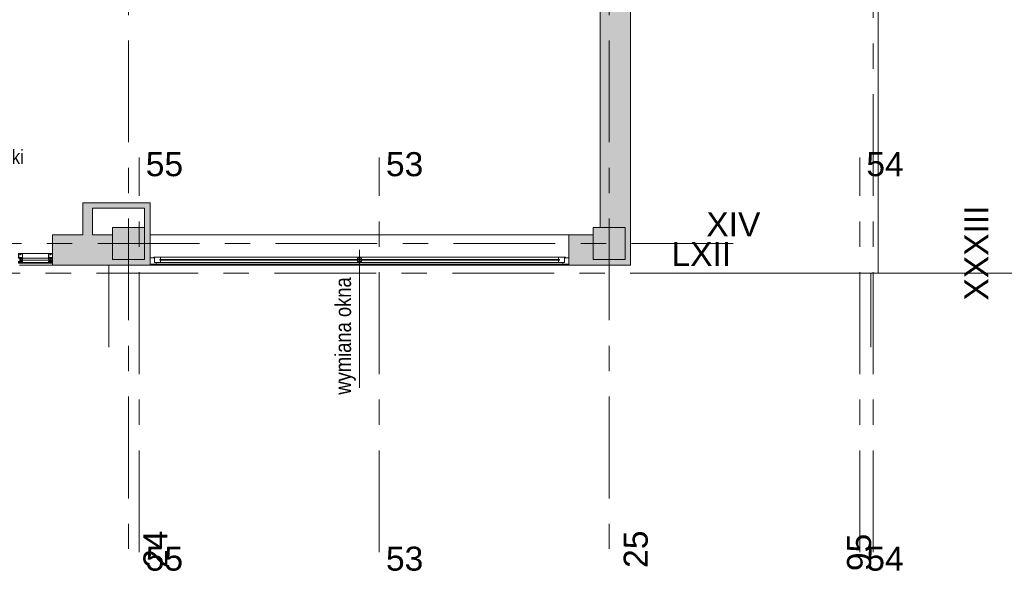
# Model space of a CAD drawing. Header units: centimetres. Extents: x -8590 to 14779, y -8842 to 3760.
# Tile 19 of 28: x 12786 to 14016, y -1 to 688. Entities that reach past the tile are written whole.
import ezdxf

# ---------------------------------------------------------------- set-up
doc = ezdxf.new("R2010")
doc.units = ezdxf.units.CM
doc.linetypes.add('Oś', pattern=[222.25, 127, -31.75, 31.75, -31.75])
doc.linetypes.add('Wyburzenia', pattern=[35, 20, -15])
for name, color, linetype, lineweight in [('A-AREA', 32, 'Continuous', 13), ('A-DETL-GENF', 92, 'Continuous', 9), ('A-FLOR', 192, 'Continuous', 13), ('A-GLAZ', 151, 'Continuous', 13), ('A-GLAZ-CURT', 52, 'Wyburzenia', 9), ('A-GLAZ-CWMG', 51, 'Wyburzenia', 9), ('A-GLAZ-IDEN', 152, 'Continuous', 13), ('A-WALL', 113, 'Continuous', 13), ('A-WALL-PATT', 111, 'Continuous', 13), ('G-ANNO-TEXT', 231, 'Continuous', 13), ('S-COLS', 52, 'Continuous', 13), ('S-GRID', 1, 'Continuous', 13), ('S-GRID-IDEN', 1, 'Continuous', 13)]:
    doc.layers.add(name, color=color, linetype=linetype, lineweight=lineweight)
doc.styles.add('Arial Narrow_3', font='ARIALN.TTF', dxfattribs={"height": 18})
doc.styles.add('Arial Narrow_5', font='ARIALN.TTF', dxfattribs={"height": 0.2})
doc.styles.add('Arial_2', font='arial.ttf', dxfattribs={"height": 30})

# ---------------------------------------------------------------- blocks, each defined once
blk = doc.blocks.new('Pawilon J_rvt-1-3_piętro I __3_90 m_ - wyburzenia i zamurowania')
at = {"layer": 'A-FLOR', "color": 253, "lineweight": 9}
for p, q in [((1523.4, 941.3), (1523.4, 371.3)), ((1523.4, 371.3), (1514.4, 371.3)), ((1514.4, 371.3), (1514.4, 279))]:
    blk.add_line(p, q, dxfattribs=at)
at = {"layer": 'S-GRID', "linetype": 'Oś'}
for p, q in [((1517.4, 23.2), (1517.4, 1147.1)), ((2420.5, 371.3), (1302.4, 371.3))]:
    blk.add_line(p, q, dxfattribs=at)
at = {"layer": 'S-GRID-IDEN', "insert": (1302.6, 395.4), "char_height": 30, "width": 75.4, "attachment_point": 5, "line_spacing_factor": 0.936439, "style": 'Arial_2'}
blk.add_mtext('\\pxqc,t4.23333,8.46667,12.7,16.93333,21.16667,25.4,29.63333,33.86667,38.1,42.33333,46.56667,50.8,55.03333,59.26667,63.5,67.73333,71.96667,76.2,80.43333,84.66667,88.9,93.13333,97.36667,101.6,105.83333,110.06667,114.3,118.53333,122.76667,127,131.23333,135.46667;{LXII}', dxfattribs=at)
at = {"layer": 'S-GRID-IDEN', "insert": (1499.8, 22.8), "char_height": 30, "width": 48.3, "attachment_point": 5, "rotation": 90, "line_spacing_factor": 0.936439, "style": 'Arial_2'}
blk.add_mtext('\\pxqc,t4.23333,8.46667,12.7,16.93333,21.16667,25.4,29.63333,33.86667,38.1,42.33333,46.56667,50.8,55.03333,59.26667,63.5,67.73333,71.96667,76.2,80.43333,84.66667,88.9,93.13333,97.36667,101.6,105.83333,110.06667,114.3,118.53333,122.76667,127,131.23333,135.46667;{95}', dxfattribs=at)
blk = doc.blocks.new('Pawilon F_rvt-1-3_piętro I __3_90 m_ - wyburzenia i zamurowania')
at = {"layer": 'S-GRID', "linetype": 'Oś'}
for p, q in [((600.4, 23.2), (600.4, 515.6)), ((900.4, 23.2), (900.4, 515.6)), ((1500.4, 23.2), (1500.4, 515.6)), ((102.6, 371.3), (1638.2, 371.3))]:
    blk.add_line(p, q, dxfattribs=at)
at = {"layer": 'S-GRID-IDEN', "char_height": 30, "width": 48.3, "attachment_point": 5, "line_spacing_factor": 0.936439, "style": 'Arial_2'}
for s, insert in [('\\pxqc,t4.23333,8.46667,12.7,16.93333,21.16667,25.4,29.63333,33.86667,38.1,42.33333,46.56667,50.8,55.03333,59.26667,63.5,67.73333,71.96667,76.2,80.43333,84.66667,88.9,93.13333,97.36667,101.6,105.83333,110.06667,114.3,118.53333,122.76667,127,131.23333,135.46667;{55}', (632, 507.2)), ('\\pxqc,t4.23333,8.46667,12.7,16.93333,21.16667,25.4,29.63333,33.86667,38.1,42.33333,46.56667,50.8,55.03333,59.26667,63.5,67.73333,71.96667,76.2,80.43333,84.66667,88.9,93.13333,97.36667,101.6,105.83333,110.06667,114.3,118.53333,122.76667,127,131.23333,135.46667;{53}', (932, 507.2)), ('\\pxqc,t4.23333,8.46667,12.7,16.93333,21.16667,25.4,29.63333,33.86667,38.1,42.33333,46.56667,50.8,55.03333,59.26667,63.5,67.73333,71.96667,76.2,80.43333,84.66667,88.9,93.13333,97.36667,101.6,105.83333,110.06667,114.3,118.53333,122.76667,127,131.23333,135.46667;{54}', (1532, 507.2)), ('\\pxqc,t4.23333,8.46667,12.7,16.93333,21.16667,25.4,29.63333,33.86667,38.1,42.33333,46.56667,50.8,55.03333,59.26667,63.5,67.73333,71.96667,76.2,80.43333,84.66667,88.9,93.13333,97.36667,101.6,105.83333,110.06667,114.3,118.53333,122.76667,127,131.23333,135.46667;{55}', (632, 14.8)), ('\\pxqc,t4.23333,8.46667,12.7,16.93333,21.16667,25.4,29.63333,33.86667,38.1,42.33333,46.56667,50.8,55.03333,59.26667,63.5,67.73333,71.96667,76.2,80.43333,84.66667,88.9,93.13333,97.36667,101.6,105.83333,110.06667,114.3,118.53333,122.76667,127,131.23333,135.46667;{53}', (932, 14.8)), ('\\pxqc,t4.23333,8.46667,12.7,16.93333,21.16667,25.4,29.63333,33.86667,38.1,42.33333,46.56667,50.8,55.03333,59.26667,63.5,67.73333,71.96667,76.2,80.43333,84.66667,88.9,93.13333,97.36667,101.6,105.83333,110.06667,114.3,118.53333,122.76667,127,131.23333,135.46667;{54}', (1532, 14.8))]:
    blk.add_mtext(s, dxfattribs=dict(at, insert=insert))
at = {"layer": 'S-GRID-IDEN', "insert": (1646.1, 396.5), "char_height": 30, "width": 117.8, "attachment_point": 5, "rotation": 90, "line_spacing_factor": 0.936439, "style": 'Arial_2'}
blk.add_mtext('\\pxqc,t4.23333,8.46667,12.7,16.93333,21.16667,25.4,29.63333,33.86667,38.1,42.33333,46.56667,50.8,55.03333,59.26667,63.5,67.73333,71.96667,76.2,80.43333,84.66667,88.9,93.13333,97.36667,101.6,105.83333,110.06667,114.3,118.53333,122.76667,127,131.23333,135.46667;{XXXIII}', dxfattribs=at)
blk = doc.blocks.new('M_Concrete-Square-Column - 400 x 400mm-1512407-3_piętro I __3_90 m_ - wyburzenia i zamurowania')
at = {"layer": 'S-COLS', "lineweight": 9}
blk.add_hatch(color=253, dxfattribs=at).paths.add_polyline_path([(20, -20), (20, 20), (-20, 20), (-20, -20), (11, -20)], flags=0)
for p, q in [((20, 20), (-20, 20)), ((-20, 20), (-20, -20)), ((20, -20), (20, 20)), ((-20, -20), (20, -20))]:
    blk.add_line(p, q, dxfattribs=at)
blk = doc.blocks.new('System Panel - Glazed-2597848-3_piętro I __3_90 m_ - wyburzenia i zamurowania')
at = {"layer": 'A-GLAZ-CURT', "color": 7, "linetype": 'Continuous'}
for p, q in [((16.25, 1.5), (-16.25, 1.5)), ((-17.65, -1.5), (17.65, -1.5))]:
    blk.add_line(p, q, dxfattribs=at)
blk = doc.blocks.new('Rectangular Mullion - Schueco_FWS-50-SI_Tran_CovCap-20mm_Tran-55mm-2597845-3_piętro I __3_90 m_ - wyburzenia i zamurowania')
at = {"layer": 'A-GLAZ-CWMG', "color": 7, "linetype": 'Continuous'}
for p, q in [((487.4, 395.9), (454.9, 395.9)), ((454.9, 387.8), (454.9, 390.1)), ((454.9, 390.1), (487.4, 390.1)), ((454.9, 383.8), (487.4, 383.8)), ((487.4, 390.1), (487.4, 387.8))]:
    blk.add_line(p, q, dxfattribs=at)
blk = doc.blocks.new('Rectangular Mullion - SI_CovCap-20mm_Tran-55mm-V6-3_piętro I __3_90 m_ - wyburzenia i zamurowania')
at = {"layer": 'A-DETL-GENF', "color": 7}
for p, q in [((-2.5, 9.4), (-2.5, 7.8)), ((-2.5, 9.4), (-2.5, 4.8)), ((-2.4, 3.9), (-2.5, 3.9)), ((-2.4, 3.8), (-2.5, 3.8)), ((2.4, 9.6), (-2.4, 9.6)), ((-2.3, 9.4), (-2.3, 4.8)), ((-2.3, 4.3), (-2.1, 4.4)), ((-2.2, 4.3), (-2.3, 4.3)), ((-2.1, 4), (-2.3, 3.9)), ((-2, 4.4), (-2, 4.4)), ((-2, 4.4), (-1.8, 4.4)), ((-2, 4.3), (-1.7, 4.3)), ((-1.9, 3.9), (-2, 3.9)), ((-1.7, 4.1), (-1.9, 4.1)), ((-1.8, 3.8), (-1.8, 3.9)), ((-1.7, 4.4), (-1.7, 4.4)), ((-1.7, 4.2), (-1.7, 4.1)), ((-1.7, 3.9), (-1.7, 3.8)), ((-1.6, 4.4), (-1.5, 4.3)), ((-1.6, 3.8), (-1.6, 3.9)), ((-1.5, 4.3), (-1.5, 4.3)), ((-1.5, 3.9), (-1.5, 3.8)), ((-1.4, 3.8), (-1.4, 3.9)), ((-0.8, 2.9), (-1, 3.1)), ((-0.8, 2.2), (-1, 2.4)), ((-0.8, 1.5), (-1, 1.6)), ((-0.9, 3.3), (-0.5, 3.1)), ((-0.9, 2.6), (-0.8, 2.5)), ((-0.9, 1.8), (-0.8, 1.8)), ((-0.8, 2.6), (-0.8, 2.9)), ((-0.8, 1.8), (-0.8, 2.2)), ((-0.6, 1.5), (-0.7, 1.5)), ((-0.5, 4.3), (-0.5, 3.1)), ((-0.5, 3.1), (-0.4, 3.1)), ((-0.5, 3), (-0.5, 1.5)), ((-0.3, 0.5), (-0.3, 0.3)), ((-0.2, 4), (-0.2, 4.1)), ((-0.2, 3.9), (-0.2, 3.9)), ((-0.2, 3.9), (-0.2, 3.9)), ((-0.1, 8.9), (-0.1, 9.3)), ((-0.1, 8.6), (-0.1, 8.5)), ((-0.1, 8.3), (-0.1, 8.1)), ((-0.1, 4.3), (-0.1, 4.3)), ((0, -1.5), (0, 4.7)), ((0.1, 4.3), (0, 4.3)), ((0.1, 9.3), (0.1, 8.9)), ((0.1, 8.5), (0.1, 8.6)), ((0.1, 8.1), (0.1, 8.3)), ((0.2, 4), (0.2, 4.1)), ((0.2, 3.9), (0.2, 3.9)), ((0.2, 3.9), (0.2, 3.9)), ((0.3, 0.5), (0.3, 0.3)), ((0.4, 3.1), (0.4, 3.1)), ((0.5, 3.1), (0.5, 4.3)), ((0.9, 3.3), (0.5, 3.1)), ((0.5, 3), (0.5, 1.5)), ((0.5, 1.5), (0.7, 1.5)), ((0.7, 2.6), (0.7, 2.9)), ((0.7, 1.8), (0.7, 2.2)), ((0.8, 2.9), (1, 3.1)), ((0.9, 2.6), (0.8, 2.5)), ((0.8, 2.2), (1, 2.4)), ((0.9, 1.8), (0.8, 1.8)), ((0.8, 1.5), (1, 1.6)), ((1.4, 3.8), (1.4, 3.9)), ((1.6, 4.4), (1.5, 4.3)), ((1.5, 4.3), (1.5, 4.3)), ((1.5, 3.9), (1.5, 3.8)), ((1.6, 3.8), (1.6, 3.9)), ((1.7, 4.4), (1.7, 4.4)), ((2, 4.3), (1.7, 4.3)), ((1.7, 4.2), (1.7, 4.1)), ((1.7, 4.1), (1.9, 4.1)), ((1.7, 3.9), (1.7, 3.8)), ((2, 4.4), (1.8, 4.4)), ((1.8, 3.8), (1.8, 3.9)), ((1.9, 3.9), (2, 3.9)), ((2, 4.4), (2, 4.4)), ((2.3, 4.3), (2.1, 4.4)), ((2.1, 4), (2.3, 3.9)), ((2.2, 4.3), (2.3, 4.3)), ((2.3, 9.4), (2.3, 4.8)), ((2.3, 3.9), (2.5, 3.9)), ((2.4, 3.8), (2.5, 3.8)), ((2.5, 7.8), (2.5, 9.4)), ((2.5, 9.4), (2.5, 4.8)), ((-2.6, 0), (-2.7, 0)), ((2.3, -2.5), (-2.4, -2.5)), ((-2.2, 0), (-2.3, -0.2)), ((-2.3, -1), (-2.1, -1.5)), ((-2.3, -1.6), (-2, -1.6)), ((-2.1, -0.1), (-2.1, 0)), ((-2.1, -1.3), (-2.1, -1.1)), ((-2.1, -1.5), (-1.1, -1.5)), ((2.1, -2.2), (-2.1, -2.2)), ((-2.1, -2.3), (2.1, -2.3)), ((-2, 0), (-2, -0.1)), ((-2, -0.3), (-1.9, -0.4)), ((-1.9, -0.4), (-2, -0.4)), ((-2, -0.5), (-2, -0.5)), ((-2, -0.8), (-1.9, -0.9)), ((-1.3, -1.3), (-2, -1.3)), ((-1.9, -0.1), (-1.9, 0)), ((-1.7, 0), (-1.8, -0.1)), ((-1.8, -0.3), (-1.8, -0.4)), ((-1.8, -0.4), (-1.8, -0.4)), ((-1.8, -0.5), (-1.8, -0.5)), ((-1.8, -0.7), (-1.8, -0.6)), ((-1.7, -0.7), (-1.8, -0.7)), ((-1.6, -0.1), (-1.7, 0)), ((-1.7, -0.3), (-1.7, -0.3)), ((-1.7, -0.3), (-1.7, -0.3)), ((-1.7, -0.5), (-1.6, -0.7)), ((-1.7, -0.8), (-1.5, -0.8)), ((-1.5, 0), (-1.6, -0.1)), ((-1.6, -0.3), (-1.6, -0.3)), ((-1.6, -0.7), (-1.5, -0.5)), ((-1.4, -0.1), (-1.5, 0)), ((-1.5, -0.3), (-1.5, -0.3)), ((-1.5, -0.3), (-1.5, -0.3)), ((-1.4, -0.7), (-1.5, -0.7)), ((-1.4, -0.3), (-1.4, -0.4)), ((-1.4, -0.4), (-1.4, -0.4)), ((-1.4, -0.5), (-1.4, -0.5)), ((-1.4, -0.6), (-1.4, -0.7)), ((-1.3, 0), (-1.3, -0.1)), ((-1.3, -0.9), (-1.2, -0.8)), ((-1.2, -0.1), (-1.2, 0)), ((-1.3, -0.5), (-1.2, -0.5)), ((-1.1, 0), (-1.1, -0.1)), ((-1.1, -1.4), (-1, -0.8)), ((-1, -0.8), (0, -0.8)), ((0.4, -1), (-0.4, -1)), ((-0.2, -1.2), (0.2, -1.2)), ((0, -0.8), (1, -0.8)), ((1, -0.8), (1.1, -1.4)), ((1.1, 0), (1.1, -0.1)), ((1.1, -1.5), (2.1, -1.5)), ((1.2, -0.1), (1.2, 0)), ((1.2, -0.5), (1.2, -0.5)), ((1.3, -0.9), (1.2, -0.8)), ((1.3, 0), (1.3, -0.1)), ((2, -1.3), (1.3, -1.3)), ((1.4, -0.1), (1.5, 0)), ((1.4, -0.3), (1.4, -0.4)), ((1.4, -0.4), (1.4, -0.4)), ((1.4, -0.5), (1.4, -0.5)), ((1.4, -0.6), (1.4, -0.7)), ((1.4, -0.7), (1.5, -0.7)), ((1.5, 0), (1.6, -0.1)), ((1.5, -0.3), (1.5, -0.3)), ((1.5, -0.3), (1.5, -0.3)), ((1.6, -0.7), (1.5, -0.5)), ((1.7, -0.8), (1.5, -0.8)), ((1.6, -0.1), (1.7, 0)), ((1.6, -0.3), (1.6, -0.3)), ((1.7, -0.5), (1.6, -0.7)), ((1.7, 0), (1.8, -0.1)), ((1.7, -0.3), (1.7, -0.3)), ((1.7, -0.3), (1.7, -0.3)), ((1.7, -0.7), (1.8, -0.7)), ((1.8, -0.3), (1.8, -0.4)), ((1.8, -0.4), (1.8, -0.4)), ((1.8, -0.5), (1.8, -0.5)), ((1.8, -0.7), (1.8, -0.6)), ((1.9, -0.1), (1.9, 0)), ((2, -0.3), (1.9, -0.4)), ((1.9, -0.4), (2, -0.4)), ((2, -0.5), (1.9, -0.5)), ((2, -0.8), (1.9, -0.9)), ((2, 0), (2, -0.1)), ((2, -1.6), (2.3, -1.6)), ((2.1, -0.1), (2.1, 0)), ((2.1, -1.5), (2.3, -1)), ((2.1, -1.1), (2.1, -1.3)), ((2.2, 0), (2.3, -0.2)), ((2.6, 0), (2.7, 0))]:
    blk.add_line(p, q, dxfattribs=at)
at = {"layer": 'A-DETL-GENF', "color": 7, "flags": 128}
for points in [[(-2.5, 4.9), (-2.5, 4.1), (-2.3, 4.1), (-2.2, 4.2), (-2.2, 4.2), (-2.4, 4.2), (-2.4, 4.5), (-1.9, 4.5)], [(-2.5, 3.9), (-2.5, 4.1), (-2.3, 4.1), (-2.2, 4.1)], [(-0.2, 9.4), (-2.3, 9.4), (-2.3, 7.8)], [(-2.3, 4.9), (-2.3, 4.7), (2.3, 4.7), (2.3, 4.9)], [(-1.9, 4.5), (-1.4, 4.5), (-1.4, 4.2), (-1.5, 4.2), (-1.5, 4.2), (-1.5, 4.1), (-1.1, 4.1), (-1.1, 4.2), (-1.2, 4.2), (-1.2, 4.4), (-0.7, 4.4)], [(-1.5, 4.1), (-1.5, 4.1), (-1.3, 4.1), (-1.3, 3.9), (-1.3, 3.8)], [(-0.2, 0.1), (-0.2, 0), (-0.5, 0), (-0.5, 3.1), (-0.2, 3.1), (-0.2, 3.9)], [(-0.3, 3.2), (-0.3, 3.3), (-0.2, 3.3), (-0.2, 3.4), (-0.3, 3.5), (-0.2, 3.5), (-0.2, 3.6), (-0.3, 3.6), (-0.2, 3.7), (-0.2, 3.8), (-0.3, 3.8), (-0.2, 3.9), (-0.2, 4), (-0.3, 4), (-0.2, 4), (-0.2, 4.2), (-0.3, 4.2), (-0.2, 4.2), (-0.2, 4.3), (-0.1, 4.4)], [(-0.3, 0.6), (0, 0.8), (0, 1.1), (-0.2, 1.1), (-0.2, 1.3), (-0.1, 1.3), (-0.1, 1.5), (-0.2, 1.5), (-0.2, 1.7), (0, 1.7), (0, 1.8), (-0.2, 1.8), (-0.2, 2), (-0.1, 2), (-0.1, 2.2), (-0.2, 2.2), (-0.2, 2.4), (0, 2.4), (0, 4.3), (0, 2.4), (0.2, 2.4), (0.2, 2.2), (0.1, 2.2), (0.1, 2), (0.2, 2), (0.2, 1.8), (0, 1.8), (0, 1.7), (0.2, 1.7), (0.2, 1.5), (0.1, 1.5), (0.1, 1.3), (0.2, 1.3), (0.2, 1.1), (0, 1.1), (0, 0.8), (0.3, 0.6)], [(2.3, 7.8), (2.3, 9.4), (0.1, 9.4)], [(0.1, 4.4), (0.2, 4.3), (0.2, 4.1), (0.2, 4.1), (0.2, 4.1), (0.2, 3.9), (0.2, 3.9), (0.2, 3.9), (0.2, 3.8), (0.2, 3.7), (0.2, 3.7), (0.2, 3.6), (0.2, 3.6), (0.2, 3.5), (0.2, 3.4), (0.2, 3.4), (0.2, 3.4), (0.2, 3.2), (0.3, 3.2)], [(0.2, 0.1), (0.2, 0), (0.5, 0), (0.5, 3.1), (0.2, 3.1), (0.2, 3.9)], [(0.6, 4.4), (1.2, 4.4), (1.2, 4.2), (1.1, 4.2), (1.1, 4.1), (1.4, 4.1), (1.5, 4.2), (1.5, 4.2), (1.4, 4.2), (1.4, 4.5), (1.9, 4.5)], [(1.5, 4.1), (1.5, 4.1), (1.3, 4.1), (1.3, 3.9), (1.3, 3.8)], [(1.9, 4.5), (2.3, 4.5), (2.3, 4.2), (2.2, 4.2), (2.2, 4.2), (2.3, 4.1), (2.5, 4.1), (2.5, 4.9)], [(2.5, 3.9), (2.5, 4.1), (2.3, 4.1), (2.2, 4.1)], [(-2.5, -0.2), (-2.5, -0.5), (-2.1, -0.5)], [(-2.5, -2.4), (-2.5, -0.5), (-2.4, -0.5), (-2.3, -0.9)], [(-2.3, -1), (-2.3, -1.1), (-2.4, -1.2), (-2.4, -1.5)], [(-2, -1.6), (-2, -2), (-2.1, -2), (-2.1, -1.7), (-2.4, -1.7), (-2.4, -2.4), (2.4, -2.4), (2.4, -1.7), (2.1, -1.7), (2.1, -2), (2, -2), (2, -1.6)], [(-2.1, -0.9), (-2.1, -0.6), (-2, -0.6), (-2, -0.6), (-2, -0.5), (-2.4, -0.5), (-2.2, -0.9)], [(-2.2, -2.1), (-2.2, -1.8), (-2.3, -1.8), (-2.3, -2.1)], [(-1.9, -0.7), (-1.9, -0.7), (-2, -0.7)], [(-1.2, -0.4), (-1.3, -0.4), (-1.3, -0.4), (-1.2, -0.4)], [(1.2, -1.2), (1.1, -0.6), (1.2, -0.6), (1.2, -0.6), (1.2, -0.5), (-1.2, -0.5), (-1.3, -0.6), (-1.3, -0.6), (-1.1, -0.6), (-1.2, -1.2)], [(-1.2, -0.7), (-1.3, -0.7), (-1.3, -0.7)], [(-1.1, -0.5), (-1, -0.5), (-1, -0.1), (-1, 0)], [(0.5, -1), (0.5, -0.8), (-0.5, -0.8), (-0.5, -1)], [(1.1, -0.5), (1, -0.5), (1, -0.1), (1, 0)], [(1.2, -0.4), (1.3, -0.4), (1.3, -0.4), (1.2, -0.4)], [(1.2, -0.7), (1.3, -0.7), (1.3, -0.7)], [(2.2, -0.9), (2.3, -0.5), (2, -0.5), (1.9, -0.6), (1.9, -0.6), (2.1, -0.6), (2.1, -0.9)], [(1.9, -0.7), (1.9, -0.7), (2, -0.7)], [(2.5, -0.2), (2.5, -0.5), (2.1, -0.5)], [(2.3, -2.1), (2.3, -1.8), (2.2, -1.8), (2.2, -2.1)], [(2.3, -0.9), (2.4, -0.5), (2.5, -0.5), (2.5, -2.4)], [(2.4, -1.5), (2.4, -1.2), (2.3, -1.1), (2.3, -1)]]:
    blk.add_lwpolyline(points, dxfattribs=at)
for points in [[(1, 0), (-1, 0), (-1, 0), (1, 0)], [(1, 0), (-1, 0), (-1, -0.5), (1, -0.5)]]:
    blk.add_lwpolyline(points, close=True, dxfattribs=at)
at = {"layer": 'A-DETL-GENF', "color": 7}
for centre, radius, start, end in [((-2.4, 9.4), 0.15, 90.0003, 179.9997), ((-2.4, 3.8), 0.059, 88.5974, 194.6036), ((-2.5, 3.9), 0.02, 180.0007, 269.9993), ((-2.5, 3.8), 0.02, 194.6036, 270), ((-2.4, 4.8), 0.933, 269.587, 293.0035), ((-2.4, 4.8), 0.997, 271.4989, 290.69), ((-2.2, 4.3), 0.03, 128.5798, 239.9915), ((-2.4, 4), 0.1, 270.0001, 294), ((-2.2, 4.2), 0.02, 346.6587, 60.0171), ((-1.9, 4.2), 0.277, 166.6587, 194.3746), ((-2.2, 4.1), 0.03, 255.4027, 14.3746), ((-2.1, 4.4), 0.08, 38.8475, 129.685), ((-2, 4.2), 0.0496, 92.7559, 159.6878), ((-1.9, 4.2), 0.148, 172.4164, 270.2404), ((-2.1, 4), 0.0337, 293.0035, 114), ((-2, 4.4), 0.05, 218.8475, 270), ((-1.9, 4.5), 0.0255, 12.35, 167.65), ((-1.9, 3.9), 0.05, 30.069, 110.536), ((-1.8, 4.4), 0.05, 270, 321.1528), ((-1.8, 3.8), 0.03, 210.0871, 329.9129), ((-1.7, 4.4), 0.08, 50.315, 141.1528), ((-1.7, 4.2), 0.0499, 9.2263, 86.9893), ((-1.7, 4.1), 0.0502, 273.3323, 359.7322), ((-1.7, 3.9), 0.0402, 27.7922, 152.3701), ((-1.5, 3.8), 0.0299, 210.122, 335.064), ((-1.5, 4.3), 0.03, 300.0085, 51.4202), ((-1.5, 4.2), 0.02, 119.9847, 193.341), ((-1.8, 4.2), 0.277, 345.6254, 13.341), ((-1.5, 4.1), 0.03, 165.6254, 284.5942), ((-1.4, 3.9), 0.0414, 28.176, 151.824), ((-1.3, 3.8), 0.0301, 210.1258, 329.8742), ((-1, 3.2), 0.125, 60, 240), ((-1, 2.5), 0.125, 60, 240), ((-1, 1.7), 0.125, 60, 240), ((-0.8, 2.9), 0.05, 360, 60), ((-0.8, 2.6), 0.05, 240, 360), ((-0.8, 2.2), 0.05, 360, 60), ((-0.8, 1.8), 0.05, 240, 360), ((-0.7, 1.5), 0.05, 240, 270), ((-0.7, 4.3), 0.15, 359.9706, 90.0294), ((-0.6, 1.5), 0.05, 270, 360), ((-0.5, 3.1), 0.05, 179.9899, 270.0101), ((-0.6, 3), 0.05, 360, 60), ((0, 8.4), 0.45, 107.4982, 231.0552), ((-0.4, 3.2), 0.0999, 269.9704, 0.0296), ((-0.2, 8.1), 0.1, 231.0552, 0), ((-0.2, 0.5), 0.1, 130, 180), ((-0.2, 0.3), 0.1, 180, 240), ((-0.3, 0.1), 0.1, 360, 60), ((-0.2, 9.3), 0.05, 0.0077, 89.9923), ((-0.2, 8.5), 0.03, 229.6807, 0), ((0, 8.4), 0.21, 143.7768, 216.2232), ((-0.2, 8.3), 0.03, 0, 130.3193), ((0, 4.1), 0.2, 120, 180), ((-0.2, 4), 0.02, 300.0303, 360), ((-0.2, 3.9), 0.02, 360, 59.9802), ((-0.2, 3.9), 0.01, 120.0303, 239.9802), ((-0.2, 8.9), 0.05, 287.4982, 0), ((0, 8.4), 0.24, 60, 120), ((0, 4.4), 0.1, 28.7984, 151.2016), ((0, 4.2), 0.1, 90, 120), ((0, 4.2), 0.1, 60, 90), ((0.1, 9.3), 0.05, 89.9791, 180.0209), ((0.1, 8.9), 0.05, 180, 252.583), ((0, 8.4), 0.45, 308.9448, 72.583), ((0.1, 8.5), 0.03, 180, 310.3193), ((0.1, 8.3), 0.03, 49.6807, 180), ((0.2, 8.1), 0.1, 180, 308.9448), ((0, 4.1), 0.2, 360, 60), ((0, 8.4), 0.21, 323.7768, 36.2232), ((0.2, 4), 0.02, 180, 239.9697), ((0.2, 3.9), 0.02, 120.0198, 180), ((0.2, 3.9), 0.01, 300.0198, 59.9697), ((0.2, 0.3), 0.1, 300, 360), ((0.3, 0.1), 0.1, 120, 180), ((0.4, 3.2), 0.126, 191.5693, 265.5931), ((0.2, 0.5), 0.1, 0, 50), ((0.6, 4.3), 0.15, 89.9706, 180.0294), ((0.4, 3.1), 0.05, 270.9313, 359.9852), ((0.5, 3), 0.05, 120, 180), ((0.5, 1.5), 0.05, 180, 270), ((0.8, 2.9), 0.05, 120, 180), ((0.8, 2.6), 0.05, 180, 300), ((0.8, 2.2), 0.05, 120, 180), ((0.8, 1.8), 0.05, 180, 300), ((0.7, 1.5), 0.05, 270, 300), ((1, 3.2), 0.125, 300, 120), ((1, 2.5), 0.125, 300, 120), ((1, 1.7), 0.125, 300, 120), ((1.3, 3.8), 0.0301, 210.1258, 329.8742), ((1.4, 3.9), 0.0414, 28.176, 151.824), ((1.5, 4.3), 0.03, 128.5798, 239.9915), ((1.5, 4.2), 0.02, 346.659, 60.0153), ((1.8, 4.2), 0.277, 166.659, 194.3746), ((1.5, 4.1), 0.03, 255.4058, 14.3746), ((1.5, 3.8), 0.0299, 204.936, 329.878), ((1.7, 4.4), 0.08, 38.8472, 129.685), ((1.7, 3.9), 0.0402, 27.6299, 152.2078), ((1.8, 4.4), 0.05, 218.8472, 270), ((1.7, 4.2), 0.0499, 93.0107, 170.7737), ((1.7, 4.1), 0.0502, 180.2678, 266.6677), ((1.8, 3.8), 0.03, 210.0871, 329.9129), ((1.9, 3.9), 0.05, 69.464, 149.931), ((1.9, 4.5), 0.0255, 12.35, 167.65), ((1.9, 4.2), 0.148, 269.7596, 7.5836), ((2.1, 4.4), 0.08, 50.315, 141.1525), ((2, 4.4), 0.05, 270, 321.1525), ((2, 4.2), 0.0496, 20.3122, 87.2441), ((2.1, 4), 0.0337, 66, 246.9965), ((2.4, 4.8), 0.997, 249.31, 268.5011), ((2.4, 4.8), 0.933, 246.9965, 270.413), ((2.2, 4.2), 0.02, 119.9829, 193.3413), ((1.9, 4.2), 0.277, 345.6254, 13.3413), ((2.2, 4.1), 0.03, 165.6254, 284.5973), ((2.2, 4.3), 0.03, 300.0085, 51.4202), ((2.3, 4), 0.1, 246, 269.9999), ((2.3, 9.4), 0.15, 0.1055, 83.878), ((2.4, 3.8), 0.059, 345.3964, 91.4026), ((2.5, 3.9), 0.02, 270.0007, 359.9993), ((2.5, 3.8), 0.02, 270, 345.3964), ((-2.7, 0), 0.03, 89.9022, 261.6433), ((-2.7, -0.3), 0.286, 27.5921, 81.6433), ((-2.6, -0.3), 0.291, 25.3637, 80.4545), ((-2.6, -0.2), 0.2, 80.4545, 89.9022), ((-2.4, -2.4), 0.15, 179.9938, 270.0062), ((-2.3, -0.1), 0.05, 205.3637, 330.1649), ((-2.3, -1.5), 0.0512, 180.5709, 268.6482), ((-2.3, -0.9), 0.06, 278.4417, 15), ((-2.3, -1), 0.06, 98.4417, 205), ((-2.3, -1), 0.07, 120.0064, 180), ((-2.3, -0.9), 0.07, 300.0064, 18), ((-2.1, -2.1), 0.2, 179.9718, 270.0352), ((-2.1, 0), 0.03, 30.7154, 150.1649), ((-2.1, -2.1), 0.0499, 179.8796, 270.0225), ((-2, -0.1), 0.0417, 215.132, 324.868), ((-2, -0.4), 0.065, 90, 270), ((-2, -0.5), 0.03, 0, 180), ((-2.1, -1), 0.06, 288.8192, 15), ((-2.1, -1.1), 0.06, 108.8192, 205), ((-2, -1.2), 0.1, 205, 270), ((-2.1, -1.4), 0.05, 205, 270), ((-1.9, 0), 0.03, 30.5887, 149.5346), ((-2, -0.3), 0.04, 29.9937, 90), ((-2, -0.7), 0.03, 120.0049, 219.9897), ((-2, -1.6), 0.05, 0, 90.0001), ((-1.8, -0.1), 0.0415, 215.012, 324.988), ((-1.6, -0.8), 0.44, 54.1588, 125.0779), ((-1.9, -0.4), 0.05, 270, 305.0779), ((-1.9, -0.3), 0.1, 210.0023, 269.1728), ((-1.9, -0.4), 0.0339, 269.1783, 356.9975), ((-2, -0.5), 0.03, 0.0185, 89.0948), ((-1.6, -0.6), 0.314, 165.4979, 194.5021), ((-1.8, -0.8), 0.08, 219.9967, 337.3844), ((-1.8, -0.4), 0.0272, 60.011, 176.9853), ((-1.8, -0.3), 0.0316, 240.007, 341.9967), ((-1.8, -0.6), 0.05, 89.9897, 180.0103), ((-1.8, -0.6), 0.03, 29.9936, 90.0121), ((-1.8, -0.7), 0.05, 179.9899, 270.0101), ((-1.7, -0.8), 0.05, 90.0003, 157.3776), ((-1.7, 0), 0.03, 30.1448, 149.5346), ((-1.7, -0.3), 0.03, 45.0005, 162.0009), ((-1.6, -0.3), 0.0316, 224.991, 327.0104), ((-1.7, -0.7), 0.03, 269.9936, 30.0024), ((-1.6, -0.1), 0.043, 217.8436, 323.8234), ((-1.6, -0.3), 0.03, 30.0003, 146.9985), ((-1.5, -0.7), 0.03, 150.0027, 270.0013), ((-1.5, 0), 0.03, 30.3449, 149.5346), ((-1.5, -0.3), 0.0316, 210.0026, 311.9974), ((-1.5, -0.3), 0.03, 14.9955, 132.0028), ((-1.4, -0.6), 0.03, 89.9893, 150.005), ((-1.5, -0.8), 0.05, 22.6209, 90.0012), ((-1.4, -0.1), 0.0419, 215.4665, 324.6999), ((-1.4, -0.3), 0.03, 195.0015, 296.9968), ((-1.4, -0.4), 0.03, 0.0112, 116.991), ((-1.4, -0.6), 0.05, 0.009, 89.991), ((-1.4, -0.7), 0.05, 270.0092, 359.9908), ((-1.4, -0.8), 0.08, 202.6228, 319.9969), ((-1.3, 0), 0.03, 30.3446, 149.7685), ((-1.3, -0.4), 0.03, 234.1588, 270), ((-1.6, -0.6), 0.314, 345.517, 13.1975), ((-1.3, -0.5), 0.03, 90, 193.1975), ((-1.3, -1.2), 0.1, 270, 350), ((-1.2, -0.1), 0.0416, 206.9541, 331.568), ((-1.2, -0.5), 0.033, 305.0901, 90), ((-1.2, -0.5), 0.05, 7.1737, 90.0088), ((-1.2, -0.7), 0.03, 319.9887, 60.0017), ((-1, 0), 0.03, 29.7965, 150.132), ((-1.1, -0.5), 0.03, 187.1885, 269.997), ((-1.1, -1.4), 0.05, 270, 350), ((-1, -0.8), 0.03, 90, 170), ((-0.3, -0.9), 0.22, 193.9707, 242.728), ((0, -0.3), 0.921, 243.7078, 255.8284), ((0, -0.8), 0.0256, 12.6804, 167.3196), ((0, -0.3), 0.92, 284.1683, 296.293), ((0.3, -0.9), 0.22, 297.2746, 346.0268), ((1, 0), 0.03, 29.868, 150.2035), ((1, -0.8), 0.03, 10, 90), ((1.2, -0.1), 0.0416, 208.432, 333.0459), ((1.2, -0.5), 0.05, 89.9912, 172.8263), ((1.1, -0.5), 0.03, 270.003, 352.8115), ((1.1, -1.4), 0.05, 190, 270), ((1.3, 0), 0.03, 30.2315, 149.6554), ((1.2, -0.5), 0.033, 90, 234.9099), ((1.2, -0.5), 0.03, 346.8025, 90), ((1.2, -0.7), 0.03, 119.9983, 220.0113), ((1.3, -1.2), 0.1, 190, 270), ((1.4, -0.1), 0.0419, 215.3001, 324.5335), ((1.6, -0.8), 0.44, 54.9221, 125.8412), ((1.3, -0.4), 0.03, 270, 305.8412), ((1.4, -0.4), 0.03, 63.009, 179.9888), ((1.6, -0.6), 0.314, 166.8025, 194.483), ((1.4, -0.8), 0.08, 220.0031, 337.3772), ((1.5, -0.3), 0.03, 47.9972, 165.0045), ((1.4, -0.3), 0.03, 243.0032, 344.9985), ((1.4, -0.6), 0.03, 29.995, 90.0107), ((1.4, -0.6), 0.05, 90.009, 179.991), ((1.4, -0.7), 0.05, 180.0092, 269.9908), ((1.5, -0.8), 0.05, 89.9988, 157.3791), ((1.5, 0), 0.03, 30.4654, 149.6551), ((1.6, -0.3), 0.03, 33.0015, 149.9997), ((1.5, -0.3), 0.0316, 228.0026, 329.9974), ((1.5, -0.7), 0.03, 269.9987, 29.9973), ((1.6, -0.1), 0.043, 216.1766, 322.1564), ((1.6, -0.3), 0.0316, 212.9896, 315.009), ((1.7, -0.7), 0.03, 149.9976, 270.0064), ((1.7, 0), 0.03, 30.4654, 149.8552), ((1.8, -0.3), 0.0316, 198.0033, 299.993), ((1.7, -0.3), 0.03, 17.9991, 134.9995), ((1.8, -0.6), 0.03, 89.9879, 150.0064), ((1.7, -0.8), 0.05, 22.6224, 89.9997), ((1.8, -0.1), 0.0415, 215.012, 324.988), ((1.8, -0.4), 0.0272, 3.0147, 119.989), ((1.9, -0.4), 0.0339, 183.0025, 270.8217), ((1.8, -0.6), 0.05, 359.9897, 90.0103), ((1.8, -0.7), 0.05, 269.9899, 0.0101), ((1.8, -0.8), 0.08, 202.6156, 320.0033), ((1.9, 0), 0.03, 30.4654, 149.4113), ((1.9, -0.4), 0.05, 234.9221, 270), ((1.9, -0.3), 0.1, 270.8272, 329.9977), ((1.9, -0.5), 0.03, 90.9052, 179.9815), ((1.6, -0.6), 0.314, 345.4979, 14.5021), ((2, -0.1), 0.0417, 215.132, 324.868), ((2, -0.4), 0.065, 270, 90), ((2, -0.3), 0.04, 90, 150.0063), ((2, -0.5), 0.03, 0, 180), ((2, -0.7), 0.03, 320.0103, 59.9951), ((2, -1.2), 0.1, 270, 335), ((2, -1.6), 0.05, 89.9981, 180.0017), ((2.1, 0), 0.03, 29.8351, 149.2846), ((2.1, -1), 0.06, 165, 251.1808), ((2.1, -1.1), 0.06, 335, 71.1808), ((2.1, -1.4), 0.05, 270, 335), ((2.1, -2.1), 0.2, 270.0295, 359.9723), ((2.1, -2.1), 0.0501, 270.0875, 359.9336), ((2.3, -0.9), 0.06, 165, 261.5583), ((2.3, -0.1), 0.05, 209.8351, 334.6363), ((2.3, -1), 0.06, 335, 81.5583), ((2.3, -1), 0.07, 0, 59.9983), ((2.3, -0.9), 0.07, 162, 239.9983), ((2.3, -1.5), 0.0498, 269.8262, 0.1735), ((2.6, -0.3), 0.291, 99.5455, 154.6363), ((2.3, -2.4), 0.15, 270.0494, 359.9506), ((2.7, -0.3), 0.286, 98.3567, 152.4079), ((2.6, -0.2), 0.2, 90.0978, 99.5455), ((2.7, 0), 0.03, 278.3567, 90.0978)]:
    blk.add_arc(centre, radius, start, end, dxfattribs=at)
blk = doc.blocks.new('Okno - automatyczna etykieta - 523x181-2495388-3_piętro I __3_90 m_ - wyburzenia i zamurowania')
at = {"layer": 'A-GLAZ', "color": 7, "lineweight": 9}
for p, q in [((-254, 17.5), (-261.5, 17.5)), ((-261.5, 17.5), (-261.5, 10)), ((-261.5, 17.5), (261.5, 17.5)), ((-248.5, 15.5), (-256, 15.5)), ((-256, 15.5), (-256, 10)), ((-256, 10), (-256, 15.5)), ((-256, 15.5), (-254, 15.5)), ((-254, 15.5), (-254, 17.5)), ((254, 17.5), (-254, 17.5)), ((249.5, 12.75), (-249.5, 12.75)), ((-249.5, 12.75), (-249.5, 11.75)), ((-249.5, 11.75), (-249.5, 12.75)), ((-249.5, 12.75), (-248.5, 12.75)), ((-248.5, 12.75), (-248.5, 15.5)), ((248.5, 15.5), (-248.5, 15.5)), ((2.5, 14.25), (-2.5, 14.25)), ((-2.5, 14.25), (-2.5, 10.25)), ((2.5, 10.25), (2.5, 14.25)), ((256, 15.5), (248.5, 15.5)), ((248.5, 15.5), (248.5, 12.75)), ((248.5, 12.75), (249.5, 12.75)), ((249.5, 11.75), (249.5, 12.75)), ((249.5, 12.75), (249.5, 11.75)), ((261.5, 17.5), (254, 17.5)), ((254, 17.5), (254, 15.5)), ((254, 15.5), (256, 15.5)), ((256, 10), (256, 15.5)), ((256, 15.5), (256, 10)), ((261.5, 10), (261.5, 17.5)), ((-261.5, 10), (-256, 10)), ((-256, 10), (-257, 10)), ((-257, 10), (-257, 9)), ((-257, 9), (-248.5, 9)), ((-249.5, 11.75), (249.5, 11.75)), ((-248.5, 11.75), (-249.5, 11.75)), ((-248.5, 9), (-248.5, 11.75)), ((248.5, 9), (-248.5, 9)), ((-2.5, 10.25), (2.5, 10.25)), ((248.5, 11.75), (248.5, 9)), ((249.5, 11.75), (248.5, 11.75)), ((248.5, 9), (257, 9)), ((257, 10), (256, 10)), ((256, 10), (261.5, 10)), ((257, 9), (257, 10))]:
    blk.add_line(p, q, dxfattribs=at)
blk = doc.blocks.new('etykieta wymiana okna - etykieta okno 1S z hp dół-2316400-3_piętro I __3_90 m_ - wyburzenia i zamurowania')
at = {"layer": 'A-GLAZ-IDEN'}
blk.add_line((0, 1.648), (0, 0.048), dxfattribs=at)
at = {"layer": 'A-GLAZ-IDEN', "insert": (-0.307, 1.429), "char_height": 0.2, "width": 1.409, "attachment_point": 3, "rotation": 90, "line_spacing_factor": 0.949189, "style": 'Arial Narrow_5'}
blk.add_mtext('\\pxqr,t6.35,12.7,19.05,25.4,31.75,38.1,44.45,50.8,57.15,63.5,69.85,76.2,82.55,88.9,95.25,101.6,107.95,114.3,120.65,127,133.35,139.7,146.05,152.4,158.75,165.1,171.45,177.8,184.15,190.5,196.85,203.2;{wymiana okna}', dxfattribs=at)

msp = doc.modelspace()

# ---------------------------------------------------------------- hatches: boundary and pattern name
at = {"layer": 'A-WALL-PATT', "lineweight": 5}
h = msp.add_hatch(color=254, dxfattribs=at)
h.paths.add_polyline_path([(13510.9, 381.3), (13548.9, 381.3), (13548.9, 704.4), (13510.9, 704.4), (13510.9, 428.3), (13541.9, 428.3), (13541.9, 388.3), (13510.9, 388.3)], flags=0)
h.paths.add_polyline_path([(13535.9, 861.3), (13548.9, 861.3), (13548.9, 908.3), (13541.9, 908.3), (13541.9, 868.3), (13510.9, 868.3), (13510.9, 861.3)], flags=0)
at = {"layer": 'A-WALL-PATT'}
for points in [[(12864.9, 452.3), (12948.9, 452.3), (12948.9, 459.3), (12864.9, 459.3)], [(12876.9, 381.3), (12876.9, 452.3), (12864.9, 452.3), (12864.9, 381.3)], [(12948.9, 419.3), (12948.9, 452.3), (12941.9, 452.3), (12941.9, 419.3)]]:
    msp.add_hatch(color=9, dxfattribs=at).paths.add_polyline_path(points, flags=0)
h = msp.add_hatch(color=9, dxfattribs=at)
h.paths.add_polyline_path([(12351.4, 381.3), (12356.4, 381.3), (12356.4, 394.3), (12351.4, 394.3), (12351.4, 419.3), (12341.9, 419.3), (12341.9, 388.3), (12301.9, 388.3), (12301.9, 419.3), (12292.4, 419.3), (12292.4, 394.3), (12287.4, 394.3), (12287.4, 381.3), (12341.9, 381.3)], flags=0)
h.paths.add_polyline_path([(11942.4, 381.3), (11942.4, 394.3), (11937.4, 394.3), (11937.4, 419.3), (11934.9, 419.3), (11934.9, 400.3), (11922.9, 400.3), (11922.9, 419.3), (11878.4, 419.3), (11878.4, 394.3), (11873.4, 394.3), (11873.4, 381.3), (11937.4, 381.3)], flags=0)
h.paths.add_polyline_path([(12826.9, 381.3), (12864.9, 381.3), (12864.9, 419.3), (12826.9, 419.3), (12826.9, 383.8)], flags=0)
h.paths.add_polyline_path([(11787.4, 381.3), (11792.4, 381.3), (11792.4, 394.3), (11787.4, 394.3), (11787.4, 419.3), (11741.9, 419.3), (11741.9, 388.3), (11701.9, 388.3), (11701.9, 419.3), (11141.9, 419.3), (11141.9, 388.3), (11132.9, 388.3), (11132.9, 381.3), (11741.9, 381.3)], flags=0)
h.paths.add_polyline_path([(12580.4, 381.3), (12636.9, 381.3), (12636.9, 419.3), (12532.4, 419.3), (12532.4, 394.3), (12527.4, 394.3), (12527.4, 381.3), (12575.4, 381.3)], flags=0)
h = msp.add_hatch(color=9, dxfattribs=at)
h.paths.add_polyline_path([(12948.9, 381.3), (12948.9, 419.3), (12941.9, 419.3), (12941.9, 388.3), (12901.9, 388.3), (12901.9, 419.3), (12876.9, 419.3), (12876.9, 381.3), (12944.8, 381.3)], flags=0)
h.paths.add_polyline_path([(13510.9, 381.3), (13510.9, 388.3), (13501.9, 388.3), (13501.9, 419.3), (13471.9, 419.3), (13471.9, 381.3), (13501.9, 381.3)], flags=0)

# ---------------------------------------------------------------- linework, layer by layer
at = {"layer": 'A-AREA', "lineweight": 9}
msp.add_line((12785.8, 381.3), (12826.9, 381.3), dxfattribs=at)
at = {"layer": 'A-FLOR', "lineweight": 9}
msp.add_line((12897.2, 279), (12897.2, 381.3), dxfattribs=at)
at = {"layer": 'A-GLAZ-IDEN'}
msp.add_line((13210.4, 400.3), (13210.4, 388.1), dxfattribs=at)
at = {"layer": 'A-WALL', "lineweight": 9}
for p, q in [((13548.9, 381.3), (13548.9, 1402.8)), ((13510.9, 428.3), (13510.9, 868.3)), ((12948.9, 459.3), (12864.9, 459.3)), ((12864.9, 459.3), (12864.9, 419.3)), ((12948.9, 390.3), (12948.9, 459.3)), ((12876.9, 452.3), (12941.9, 452.3)), ((12876.9, 419.3), (12876.9, 452.3)), ((12941.9, 452.3), (12941.9, 428.3)), ((12864.9, 419.3), (12826.9, 419.3)), ((12826.9, 419.3), (12826.9, 395.9)), ((12901.9, 419.3), (12876.9, 419.3)), ((12948.9, 419.3), (13501.9, 419.3)), ((13471.9, 419.3), (13471.9, 390.3)), ((12826.9, 390.1), (12826.9, 386.3)), ((12826.9, 383.8), (12826.9, 381.3)), ((13548.9, 381.3), (12826.9, 381.3)), ((12948.9, 381.3), (12948.9, 382.8)), ((13471.9, 382.8), (13471.9, 381.3))]:
    msp.add_line(p, q, dxfattribs=at)
at = {"layer": 'S-GRID', "linetype": 'Oś'}
for p, q in [((12921.9, 2884.3), (12921.9, 27.1)), ((13521.9, 2884.3), (13521.9, 27.1)), ((13677, 408.3), (10965.8, 408.3))]:
    msp.add_line(p, q, dxfattribs=at)

# ---------------------------------------------------------------- block references
at = {"color": 10, "lineweight": 5}
for name in ['Pawilon J_rvt-1-3_piętro I __3_90 m_ - wyburzenia i zamurowania', 'Pawilon F_rvt-1-3_piętro I __3_90 m_ - wyburzenia i zamurowania']:
    msp.add_blockref(name, (12334.6, 0), dxfattribs=at)
at = {"layer": 'A-GLAZ', "color": 7, "lineweight": 9, "rotation": 180}
msp.add_blockref('Okno - automatyczna etykieta - 523x181-2495388-3_piętro I __3_90 m_ - wyburzenia i zamurowania', (13210.4, 400.3), dxfattribs=at)
at = {"layer": 'A-GLAZ-CURT', "color": 7, "linetype": 'Continuous', "rotation": 180}
msp.add_blockref('System Panel - Glazed-2597848-3_piętro I __3_90 m_ - wyburzenia i zamurowania', (12805.7, 386.3), dxfattribs=at)
at = {"layer": 'A-GLAZ-CWMG', "color": 7, "linetype": 'Continuous', "extrusion": (0, 0, -1)}
for p in [(-12786.9, 386.3), (-12824.4, 386.3)]:
    msp.add_blockref('Rectangular Mullion - SI_CovCap-20mm_Tran-55mm-V6-3_piętro I __3_90 m_ - wyburzenia i zamurowania', p, dxfattribs=at)
at = {"layer": 'A-GLAZ-CWMG', "color": 7, "linetype": 'Continuous'}
msp.add_blockref('Rectangular Mullion - Schueco_FWS-50-SI_Tran_CovCap-20mm_Tran-55mm-2597845-3_piętro I __3_90 m_ - wyburzenia i zamurowania', (12334.6, 0), dxfattribs=at)
at = {"layer": 'A-GLAZ-IDEN', "xscale": 99.99999999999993, "yscale": 99.99999999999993, "zscale": 99.99999999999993}
msp.add_blockref('etykieta wymiana okna - etykieta okno 1S z hp dół-2316400-3_piętro I __3_90 m_ - wyburzenia i zamurowania', (13210.4, 223.3), dxfattribs=at)
at = {"layer": 'S-COLS', "lineweight": 9}
for p in [(12921.9, 408.3), (13521.9, 408.3)]:
    msp.add_blockref('M_Concrete-Square-Column - 400 x 400mm-1512407-3_piętro I __3_90 m_ - wyburzenia i zamurowania', p, dxfattribs=at)

# ---------------------------------------------------------------- texts
at = {"layer": 'G-ANNO-TEXT', "color": 7, "insert": (12634, 525.5), "char_height": 18, "width": 219, "attachment_point": 1, "line_spacing_factor": 0.949189, "style": 'Arial Narrow_3'}
msp.add_mtext('\\pxt7.05556,14.11111,21.16667,28.22222,35.27778,42.33333,49.38889,56.44444,63.5,70.55556,77.61111,84.66667,91.72222,98.77778,105.83333,112.88889,119.94444,127,134.05556,141.11111,148.16667,155.22222,162.27778,169.33333,176.38889,183.44444,190.5,197.55556,204.61111,211.66667,218.72222,225.77778;{wymiana ślusarki}', dxfattribs=at)
at = {"layer": 'S-GRID-IDEN', "insert": (13677.2, 432.4), "char_height": 30, "width": 68.1, "attachment_point": 5, "line_spacing_factor": 0.936439, "style": 'Arial_2'}
msp.add_mtext('\\pxqc,t4.23333,8.46667,12.7,16.93333,21.16667,25.4,29.63333,33.86667,38.1,42.33333,46.56667,50.8,55.03333,59.26667,63.5,67.73333,71.96667,76.2,80.43333,84.66667,88.9,93.13333,97.36667,101.6,105.83333,110.06667,114.3,118.53333,122.76667,127,131.23333,135.46667;{XIV}', dxfattribs=at)
at = {"layer": 'S-GRID-IDEN', "char_height": 30, "width": 48.3, "attachment_point": 5, "rotation": 90, "line_spacing_factor": 0.936439, "style": 'Arial_2'}
for s, insert in [('\\pxqc,t4.23333,8.46667,12.7,16.93333,21.16667,25.4,29.63333,33.86667,38.1,42.33333,46.56667,50.8,55.03333,59.26667,63.5,67.73333,71.96667,76.2,80.43333,84.66667,88.9,93.13333,97.36667,101.6,105.83333,110.06667,114.3,118.53333,122.76667,127,131.23333,135.46667;{24}', (12955.4, 26.8)), ('\\pxqc,t4.23333,8.46667,12.7,16.93333,21.16667,25.4,29.63333,33.86667,38.1,42.33333,46.56667,50.8,55.03333,59.26667,63.5,67.73333,71.96667,76.2,80.43333,84.66667,88.9,93.13333,97.36667,101.6,105.83333,110.06667,114.3,118.53333,122.76667,127,131.23333,135.46667;{25}', (13555.4, 26.8))]:
    msp.add_mtext(s, dxfattribs=dict(at, insert=insert))

doc.saveas('drawing.dxf')
